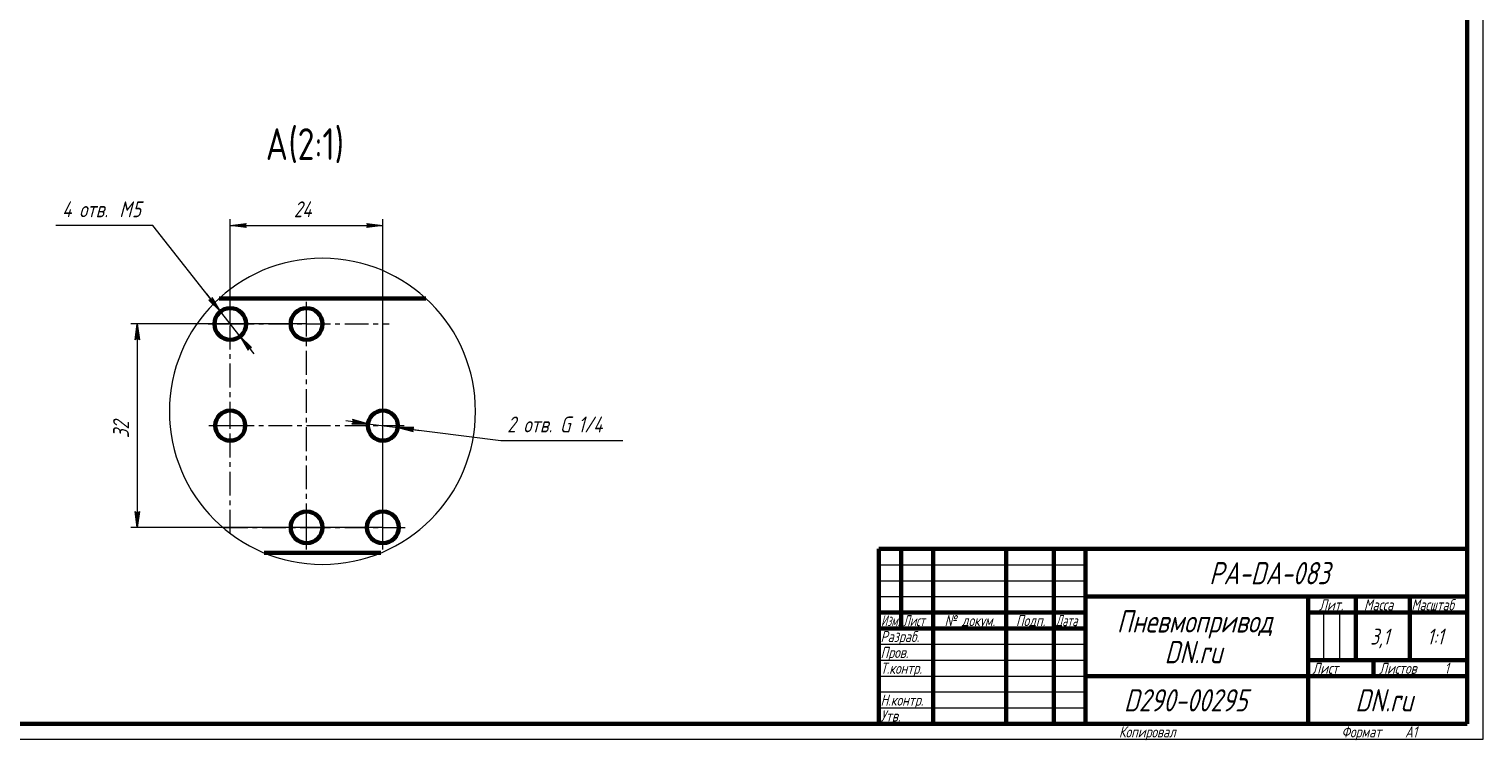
# Model space of a CAD drawing. Header units: millimetres. Extents: x 0 to 841, y 0 to 594.
# Tile 16 of 24: x 384 to 841, y 0 to 224. Entities that reach past the tile are written whole.
import ezdxf

# ---------------------------------------------------------------- set-up
doc = ezdxf.new("R2010")
doc.units = ezdxf.units.MM
for name, pattern in [('K5LT_AXLED', [12, 7.5, -1.5, 1.5, -1.5]), ('K5LT_BASIC', [0]), ('K5LT_THIN', [0]), ('K5LT_THIN_INCLUDED_TO_HATCHING', [0])]:
    doc.linetypes.add(name, pattern=pattern)
doc.layers.add('Системный слой', color=7, linetype='Continuous')
doc.layers.add('Системный слой (1)', color=7, linetype='Continuous', true_color=0x6c6c6c)
doc.styles.add('KDIMTEXTSTYLE', font='txt', dxfattribs={"width": 0.96, "oblique": 15, "height": 5})
doc.styles.add('KTEXTSTYLE', font='txt', dxfattribs={"width": 0.96, "height": 5})
doc.dimstyles.new('KDIMSTYLE (2.00)', dxfattribs={"dimtxt": 5, "dimasz": 1, "dimexe": 2, "dimexo": 0, "dimgap": 1, "dimtad": 1, "dimlfac": 0.5, "dimtxsty": 'KDIMTEXTSTYLE', "dimsah": 1, "dimcen": 0, "dimdle": 1, "dimadec": 0, "dimazin": 0, "dimtfac": 0.667, "dimtmove": 0, "dimatfit": 3, "dimfxl": 1, "dimtvp": 1, "dimtolj": 1, "dimtzin": 0, "dimarcsym": 0})

# ---------------------------------------------------------------- blocks, each defined once
blk = doc.blocks.new('U102')
at = {"layer": 'Системный слой (1)', "color": 7, "linetype": 'K5LT_THIN_INCLUDED_TO_HATCHING', "lineweight": 18}
for start, end in [(0, 180), (180, 0)]:
    blk.add_arc((475.92, 103.28), 48.15, start, end, dxfattribs=at)
blk = doc.blocks.new('T14')
at = {"layer": 'Системный слой (1)', "color": 7, "char_height": 10, "attachment_point": 1, "style": 'KTEXTSTYLE'}
for s, insert in [('\\fArial|b0|c204|p34;\\H5.0;\\W1.000;\\Q15;\\fGOST Type AU|b0|i0|c204|p34;\\Q0;\\W0.960;\\H10.00;{\\c16711680;А}', (458.09, 192.36)), ('\\fArial|b0|c204|p34;\\H5.0;\\W1.000;\\Q15;\\fGOST Type AU|b0|i0|c204|p34;\\Q0;\\W0.960;\\H10.00;{\\c16711680;(2:1)}', (465.23, 192.36))]:
    blk.add_mtext(s, dxfattribs=dict(at, insert=insert))
blk = doc.blocks.new('D19')
at = {"layer": 'Системный слой (1)'}
for points in [[(490.23, 99.38), (485.36, 100.67), (485.77, 99.95), (485.19, 99.36)], [(504.07, 97.62), (504.65, 98.21), (499.6, 98.19), (504.48, 96.9)]]:
    blk.add_hatch(color=7, dxfattribs=at).paths.add_polyline_path(points)
at = {"layer": 'Системный слой (1)', "color": 7, "linetype": 'K5LT_THIN', "lineweight": 18}
for p, q in [((490.23, 99.38), (485.36, 100.67)), ((485.36, 100.67), (485.77, 99.95)), ((490.23, 99.38), (483.29, 100.26)), ((485.77, 99.95), (485.19, 99.36)), ((485.19, 99.36), (490.23, 99.38)), ((490.23, 99.38), (499.6, 98.19)), ((504.65, 98.21), (499.6, 98.19)), ((499.6, 98.19), (504.48, 96.9)), ((499.6, 98.19), (506.55, 97.3)), ((504.07, 97.62), (504.65, 98.21)), ((504.48, 96.9), (504.07, 97.62))]:
    blk.add_line(p, q, dxfattribs=at)
blk.add_wipeout([(534.03, 95.06), (534.03, 102.44), (567.02, 102.44), (567.02, 95.06)]).dxf.layer = 'Системный слой (1)'
for p, q in [((499.6, 98.19), (532.03, 94.06)), ((532.03, 94.06), (570.39, 94.06))]:
    blk.add_line(p, q, dxfattribs=at)
at = {"layer": 'Системный слой (1)', "color": 7, "insert": (534.03, 101.65), "char_height": 5, "attachment_point": 1, "style": 'KTEXTSTYLE'}
blk.add_mtext('\\fArial|b0|c204|p34;\\H5.0;\\W1.000;\\Q15;\\fGOST Type AU|b0|i0|c204|p34;\\Q15;\\W0.960;2 отв. G 1/4', dxfattribs=at)
blk = doc.blocks.new('KDIMARROW_01')
at = {"layer": 'Системный слой'}
blk.add_hatch(color=0, dxfattribs=at).paths.add_polyline_path([(0, 0), (-5, 0.66), (-4.5, 0), (-5, -0.66)])
at = {"layer": 'Системный слой', "color": 0, "linetype": 'K5LT_THIN', "lineweight": 18}
for p, q in [((-4.5, 0), (-5, 0.66)), ((-5, 0.66), (0, 0)), ((0, 0), (-5, -0.66)), ((-5, -0.66), (-4.5, 0))]:
    blk.add_line(p, q, dxfattribs=at)
at = {"layer": 'Системный слой (1)', "color": 0, "linetype": 'K5LT_THIN', "lineweight": 18}
blk.add_line((470.92, 149.78), (468.92, 149.78), dxfattribs=at)
blk = doc.blocks.new('D20')
at = {"layer": 'Системный слой (1)'}
for points in [[(446.92, 161.76), (451.92, 162.42), (451.42, 161.76), (451.92, 161.1)], [(489.92, 161.1), (494.92, 161.76), (489.92, 162.42), (490.42, 161.76)]]:
    blk.add_hatch(color=7, dxfattribs=at).paths.add_polyline_path(points)
at = {"layer": 'Системный слой (1)', "color": 7, "linetype": 'K5LT_THIN', "lineweight": 18}
for p, q in [((446.92, 130.78), (446.92, 163.76)), ((446.92, 161.76), (451.92, 162.42)), ((451.92, 161.1), (446.92, 161.76)), ((451.92, 162.42), (451.42, 161.76)), ((451.42, 161.76), (451.92, 161.1)), ((490.42, 161.76), (489.92, 162.42)), ((489.92, 162.42), (494.92, 161.76)), ((494.92, 161.76), (489.92, 161.1)), ((489.92, 161.1), (490.42, 161.76)), ((494.92, 66.78), (494.92, 163.76))]:
    blk.add_line(p, q, dxfattribs=at)
blk.add_wipeout([(466.9, 162.76), (466.9, 170.14), (474.62, 170.14), (474.62, 162.76)]).dxf.layer = 'Системный слой (1)'
blk.add_line((446.92, 161.76), (494.92, 161.76), dxfattribs=at)
at = {"layer": 'Системный слой (1)', "color": 7, "insert": (466.9, 169.35), "char_height": 5, "attachment_point": 1, "style": 'KTEXTSTYLE'}
blk.add_mtext('\\fArial|b0|c204|p34;\\H5.0;\\W1.000;\\Q15;\\fGOST Type AU|b0|i0|c204|p34;\\Q15;\\W0.960;24', dxfattribs=at)
blk = doc.blocks.new('D21')
at = {"layer": 'Системный слой (1)'}
for points in [[(418.31, 125.78), (417.65, 130.78), (416.99, 125.78), (417.65, 126.28)], [(417.65, 66.78), (418.31, 71.78), (417.65, 71.28), (416.99, 71.78)]]:
    blk.add_hatch(color=7, dxfattribs=at).paths.add_polyline_path(points)
at = {"layer": 'Системный слой (1)', "color": 7, "linetype": 'K5LT_THIN', "lineweight": 18}
for p, q in [((470.92, 130.78), (415.65, 130.78)), ((416.99, 125.78), (417.65, 130.78)), ((417.65, 130.78), (418.31, 125.78)), ((417.65, 126.28), (416.99, 125.78)), ((418.31, 125.78), (417.65, 126.28)), ((417.65, 66.78), (416.99, 71.78)), ((416.99, 71.78), (417.65, 71.28)), ((417.65, 71.28), (418.31, 71.78)), ((418.31, 71.78), (417.65, 66.78)), ((494.92, 66.78), (415.65, 66.78))]:
    blk.add_line(p, q, dxfattribs=at)
blk.add_wipeout([(416.65, 94.83), (409.27, 94.83), (409.27, 102.42), (416.65, 102.42)]).dxf.layer = 'Системный слой (1)'
blk.add_line((417.65, 130.78), (417.65, 66.78), dxfattribs=at)
at = {"layer": 'Системный слой (1)', "color": 7, "insert": (410.06, 94.83), "char_height": 5, "attachment_point": 1, "rotation": 90, "style": 'KTEXTSTYLE'}
blk.add_mtext('\\fArial|b0|c204|p34;\\H5.0;\\W1.000;\\Q15;\\fGOST Type AU|b0|i0|c204|p34;\\Q15;\\W0.960;32', dxfattribs=at)
blk = doc.blocks.new('D22')
at = {"layer": 'Системный слой (1)'}
for points in [[(443.83, 134.72), (441.26, 139.06), (441.05, 138.26), (440.22, 138.24)], [(453.61, 123.33), (450.01, 126.85), (452.58, 122.51), (452.79, 123.31)]]:
    blk.add_hatch(color=7, dxfattribs=at).paths.add_polyline_path(points)
at = {"layer": 'Системный слой (1)', "color": 7, "linetype": 'K5LT_THIN', "lineweight": 18}
for p, q in [((443.83, 134.72), (422.59, 161.76)), ((443.83, 134.72), (439.51, 140.22)), ((441.05, 138.26), (440.22, 138.24)), ((440.22, 138.24), (443.83, 134.72)), ((441.26, 139.06), (441.05, 138.26)), ((443.83, 134.72), (441.26, 139.06)), ((450.01, 126.85), (443.83, 134.72)), ((450.01, 126.85), (452.58, 122.51)), ((453.61, 123.33), (450.01, 126.85)), ((450.01, 126.85), (454.33, 121.35)), ((452.58, 122.51), (452.79, 123.31)), ((452.79, 123.31), (453.61, 123.33))]:
    blk.add_line(p, q, dxfattribs=at)
blk.add_wipeout([(394.03, 162.76), (394.03, 170.14), (419.53, 170.14), (419.53, 162.76)]).dxf.layer = 'Системный слой (1)'
blk.add_line((422.59, 161.76), (392.03, 161.76), dxfattribs=at)
at = {"layer": 'Системный слой (1)', "color": 7, "char_height": 5, "attachment_point": 1, "style": 'KTEXTSTYLE'}
for s, insert in [('\\fArial|b0|c204|p34;\\H5.0;\\W1.000;\\Q15;\\fGOST Type AU|b0|i0|c204|p34;\\Q15;\\W0.960;4 отв. ', (394.03, 169.35)), ('\\fArial|b0|c204|p34;\\H5.0;\\W1.000;\\Q15;\\fGOST Type AU|b0|i0|c204|p34;\\Q15;\\W0.960;M', (412.02, 169.35)), ('\\fArial|b0|c204|p34;\\H5.0;\\W1.000;\\Q15;\\fGOST Type AU|b0|i0|c204|p34;\\Q15;\\W0.960;5', (415.99, 169.35))]:
    blk.add_mtext(s, dxfattribs=dict(at, insert=insert))
blk = doc.blocks.new('U103')
at = {"layer": 'Системный слой (1)', "color": 30, "linetype": 'K5LT_AXLED', "lineweight": 18, "true_color": 0xff8000}
for p, q in [((446.92, 130.78), (446.92, 137.78)), ((470.92, 130.78), (470.92, 137.78)), ((494.92, 98.78), (494.92, 132.78)), ((439.92, 130.78), (446.92, 130.78)), ((446.92, 98.78), (446.92, 130.78)), ((446.92, 130.78), (470.92, 130.78)), ((470.92, 130.78), (496.92, 130.78)), ((470.92, 66.78), (470.92, 130.78)), ((440.19, 98.78), (446.92, 98.78)), ((446.92, 64.78), (446.92, 98.78)), ((446.92, 98.78), (494.92, 98.78)), ((494.92, 98.78), (501.64, 98.78)), ((494.92, 66.78), (494.92, 98.78)), ((444.92, 66.78), (470.92, 66.78)), ((470.92, 59.78), (470.92, 66.78)), ((470.92, 66.78), (494.92, 66.78)), ((494.92, 59.78), (494.92, 66.78)), ((494.92, 66.78), (501.92, 66.78))]:
    blk.add_line(p, q, dxfattribs=at)
blk = doc.blocks.new('U104')
at = {"color": 7, "linetype": 'K5LT_THIN', "lineweight": 18}
for p, q in [((841, 594), (841, 0)), ((651, 55), (716, 55)), ((651, 50), (716, 50)), ((651, 45), (716, 45)), ((790.96, 25), (790.96, 40)), ((795.98, 25), (795.98, 40)), ((651, 30), (716, 30)), ((651, 25), (716, 25)), ((651, 20), (716, 20)), ((651, 15), (716, 15)), ((651, 10), (716, 10)), ((841, 0), (0, 0))]:
    blk.add_line(p, q, dxfattribs=at)
at = {"color": 150, "linetype": 'K5LT_BASIC', "lineweight": 60, "true_color": 0x0080ff}
for p, q in [((836, 589), (836, 5)), ((651, 60), (836, 60)), ((651, 5), (651, 60)), ((658, 35), (658, 60)), ((668, 5), (668, 60)), ((691, 5), (691, 60)), ((706, 5), (706, 60)), ((716, 5), (716, 60)), ((716, 45), (836, 45)), ((786, 5), (786, 45)), ((801, 25), (801, 45)), ((818, 25), (818, 45)), ((651, 40), (716, 40)), ((786, 40), (801, 40)), ((801, 40), (836, 40)), ((651, 35), (716, 35)), ((786, 25), (836, 25)), ((806.57, 20), (806.57, 25)), ((716, 20), (786, 20)), ((786, 20), (836, 20)), ((836, 5), (20, 5))]:
    blk.add_line(p, q, dxfattribs=at)
at = {"color": 7, "attachment_point": 1, "style": 'KTEXTSTYLE'}
for s, insert, char_height in [('\\fArial|b0|c204|p34;\\H5.0;\\W1.000;\\Q15;\\fGOST Type AU|b0|i0|c204|p34;\\Q15;\\W0.960;\\H7.00;PA-DA-083', (754.91, 55.86), 7), ('\\fArial|b0|c204|p34;\\H5.0;\\W1.000;\\Q15;\\fGOST Type AU|b0|i0|c204|p34;\\Q15;\\W0.960;\\H3.50;Лит.', (789.47, 44.18), 3.5), ('\\fArial|b0|c204|p34;\\H5.0;\\W1.000;\\Q15;\\fGOST Type AU|b0|i0|c204|p34;\\Q15;\\W0.960;\\H3.50;Масса', (803.58, 44.18), 3.5), ('\\fArial|b0|c204|p34;\\H5.0;\\W1.000;\\Q15;\\fGOST Type AU|b0|i0|c204|p34;\\Q15;\\W0.926;\\H3.50;Масштаб', (818.52, 44.18), 3.5), ('\\fArial|b0|c204|p34;\\H5.0;\\W1.000;\\Q15;\\fGOST Type AU|b0|i0|c204|p34;\\Q15;\\W0.786;\\H3.50;Изм.', (651.62, 39.18), 3.5), ('\\fArial|b0|c204|p34;\\H5.0;\\W1.000;\\Q15;\\fGOST Type AU|b0|i0|c204|p34;\\Q15;\\W0.800;\\H3.50;Лист', (658.61, 39.18), 3.5), ('\\fArial|b0|c204|p34;\\H5.0;\\W1.000;\\Q15;\\fGOST Type AU|b0|i0|c204|p34;\\Q15;\\W0.960;\\H3.50;№ докум.', (671.63, 39.18), 3.5), ('\\fArial|b0|c204|p34;\\H5.0;\\W1.000;\\Q15;\\fGOST Type AU|b0|i0|c204|p34;\\Q15;\\W0.960;\\H3.50;Подп.', (694.1, 39.18), 3.5), ('\\fArial|b0|c204|p34;\\H5.0;\\W1.000;\\Q15;\\fGOST Type AU|b0|i0|c204|p34;\\Q15;\\W0.800;\\H3.50;Дата', (706.61, 39.18), 3.5), ('\\fArial|b0|c204|p34;\\H5.0;\\W1.000;\\Q15;\\fGOST Type AU|b0|i0|c204|p34;\\Q15;\\W0.960;\\H7.00;Пневмопривод', (725.83, 40.69), 7), ('\\fArial|b0|c204|p34;\\H5.0;\\W1.000;\\Q15;\\fGOST Type AU|b0|i0|c204|p34;\\Q15;\\W0.960;\\H3.50;Разраб.', (651.5, 34.18), 3.5), ('\\fArial|b0|c204|p34;\\H5.0;\\W1.000;\\Q15;\\fGOST Type AU|b0|i0|c204|p34;\\Q15;\\W0.960;3,1', (805.55, 34.9), 5), ('\\fArial|b0|c204|p34;\\H5.0;\\W1.000;\\Q15;\\fGOST Type AU|b0|i0|c204|p34;\\Q15;\\W0.960;{\\c16711680;1:1}', (823.44, 34.9), 5), ('\\fArial|b0|c204|p34;\\H5.0;\\W1.000;\\Q15;\\fGOST Type AU|b0|i0|c204|p34;\\Q15;\\W0.960;\\H3.50;Пров.', (651.5, 29.18), 3.5), ('\\fArial|b0|c204|p34;\\H5.0;\\W1.000;\\Q15;\\fGOST Type AU|b0|i0|c204|p34;\\Q15;\\W0.960;\\H7.00;DN.ru', (740.84, 31.02), 7), ('\\fArial|b0|c204|p34;\\H5.0;\\W1.000;\\Q15;\\fGOST Type AU|b0|i0|c204|p34;\\Q15;\\W0.960;\\H3.50;Т.контр.', (651.5, 24.18), 3.5), ('\\fArial|b0|c204|p34;\\H5.0;\\W1.000;\\Q15;\\fGOST Type AU|b0|i0|c204|p34;\\Q15;\\W0.960;\\H3.50;Лист', (787.32, 24.18), 3.5), ('\\fArial|b0|c204|p34;\\H5.0;\\W1.000;\\Q15;\\fGOST Type AU|b0|i0|c204|p34;\\Q15;\\W0.960;\\H3.50;Листов', (808.36, 24.18), 3.5), ('\\fArial|b0|c204|p34;\\H5.0;\\W1.000;\\Q15;\\fGOST Type AU|b0|i0|c204|p34;\\Q15;\\W0.960;\\H3.50;1', (828.91, 24.18), 3.5), ('\\fArial|b0|c204|p34;\\H5.0;\\W1.000;\\Q15;\\fGOST Type AU|b0|i0|c204|p34;\\Q15;\\W0.960;\\H3.50;Н.контр.', (651.5, 14.18), 3.5), ('\\fArial|b0|c204|p34;\\H5.0;\\W1.000;\\Q15;\\fGOST Type AU|b0|i0|c204|p34;\\Q15;\\W0.960;\\H7.00;D290-00295', (728.06, 15.86), 7), ('\\fArial|b0|c204|p34;\\H5.0;\\W1.000;\\Q15;\\fGOST Type AU|b0|i0|c204|p34;\\Q15;\\W0.960;\\H7.00;DN.ru', (800.84, 15.86), 7), ('\\fArial|b0|c204|p34;\\H5.0;\\W1.000;\\Q15;\\fGOST Type AU|b0|i0|c204|p34;\\Q15;\\W0.960;\\H3.50;Утв.', (651.5, 9.18), 3.5), ('\\fArial|b0|c204|p34;\\H5.0;\\W1.000;\\Q15;\\fGOST Type AU|b0|i0|c204|p34;\\Q15;\\W0.960;\\H3.50;Копировал', (726.5, 4.18), 3.5), ('\\fArial|b0|c204|p34;\\H5.0;\\W1.000;\\Q15;\\fGOST Type AU|b0|i0|c204|p34;\\Q15;\\W0.960;\\H3.50;Формат', (796.5, 4.18), 3.5), ('\\fArial|b0|c204|p34;\\H5.0;\\W1.000;\\Q15;\\fGOST Type AU|b0|i0|c204|p34;\\Q15;\\W0.960;\\H3.50;A1', (816.5, 4.18), 3.5)]:
    blk.add_mtext(s, dxfattribs=dict(at, insert=insert, char_height=char_height))

msp = doc.modelspace()

# ---------------------------------------------------------------- linework, layer by layer
at = {"layer": 'Системный слой (1)', "color": 150, "linetype": 'K5LT_BASIC', "lineweight": 60, "true_color": 0x0080ff}
for p, q in [((508.444, 138.784), (443.393, 138.784)), ((494.301, 58.784), (457.536, 58.784))]:
    msp.add_line(p, q, dxfattribs=at)
for centre, radius in [((446.918, 130.784), 5), ((470.918, 130.784), 5), ((446.918, 98.784), 4.724), ((494.918, 98.784), 4.724), ((470.918, 66.784), 5), ((494.918, 66.784), 5)]:
    msp.add_circle(centre, radius, dxfattribs=at)

# ---------------------------------------------------------------- block references
at = {"layer": 'Системный слой (1)'}
for name in ['T14', 'U102']:
    msp.add_blockref(name, (0, 0), dxfattribs=at)

# ---------------------------------------------------------------- next in the draw order: dimensions: what is measured, and where the dimension line sits
at = {"layer": 'Системный слой (1)', "color": 7}
dim = msp.add_diameter_dim_2p(p1=(492.576, 99.083), p2=(497.261, 98.486), text='\\fGOST Type AU|b0|c204|p34;\\H5.0;\\W0.960;\\Q15;\\fGOST Type AU|b0|i0|c204|p34;\\Q15;2 отв. \\fGOST Type AU|b0|c204|p34;\\H5.0;\\W0.960;\\Q15;\\fGOST Type AU|b0|c204|p34;\\H5.0;\\W0.960;\\Q15;\\fGOST Type AU|b0|i0|c204|p34;\\Q15;G 1/4', dimstyle='KDIMSTYLE (2.00)', override={"dimtih": 1, "dimtoh": 1, "dimblk1": 'KDIMARROW_01', "dimblk2": 'KDIMARROW_01', "dimclrt": 7, "dimtmove": 1, "dimatfit": 2, "dimtolj": 1}, dxfattribs=at)
dim.commit()
dim.dimension.update_dxf_attribs({"geometry": 'D19', "text_midpoint": (534.03, 94.061), "dimtype": 163})

# ---------------------------------------------------------------- next in the draw order: dimensions: what is measured, and where the dimension line sits
dim = msp.add_linear_dim(base=(446.918, 161.761), p1=(494.918, 66.784), p2=(446.918, 130.784), dimstyle='KDIMSTYLE (2.00)', override={"dimexo": 0, "dimpost": '\\fGOST Type AU|b0|c204|p34;\\H5.0;\\W0.960;\\Q15;<>', "dimblk1": 'KDIMARROW_01', "dimblk2": 'KDIMARROW_01', "dimse1": 0, "dimse2": 0, "dimclrt": 7, "dimtol": 1, "dimtp": 0, "dimtm": 0, "dimtdec": 5, "dimtolj": 1}, dxfattribs=at)
dim.commit()
dim.dimension.update_dxf_attribs({"geometry": 'D20', "text_midpoint": (470.918, 161.761), "dimtype": 160})

# ---------------------------------------------------------------- next in the draw order: dimensions: what is measured, and where the dimension line sits
dim = msp.add_linear_dim(base=(417.649, 130.784), p1=(494.918, 66.784), p2=(470.918, 130.784), angle=90, dimstyle='KDIMSTYLE (2.00)', override={"dimexo": 0, "dimpost": '\\fGOST Type AU|b0|c204|p34;\\H5.0;\\W0.960;\\Q15;<>', "dimblk1": 'KDIMARROW_01', "dimblk2": 'KDIMARROW_01', "dimse1": 0, "dimse2": 0, "dimclrt": 7, "dimtol": 1, "dimtp": 0, "dimtm": 0, "dimtdec": 5, "dimtolj": 1}, dxfattribs=at)
dim.commit()
dim.dimension.update_dxf_attribs({"geometry": 'D21', "text_midpoint": (417.649, 98.784), "dimtype": 160})

# ---------------------------------------------------------------- next in the draw order: dimensions: what is measured, and where the dimension line sits
dim = msp.add_diameter_dim_2p(p1=(448.463, 128.818), p2=(445.374, 132.751), dimstyle='KDIMSTYLE (2.00)', override={"dimtih": 1, "dimtoh": 1, "dimpost": '\\fGOST Type AU|b0|c204|p34;\\H5.0;\\W0.960;\\Q15;\\fGOST Type AU|b0|i0|c204|p34;\\Q15;4 отв. \\fGOST Type AU|b0|c204|p34;\\H5.0;\\W0.960;\\Q15;М<>', "dimblk1": 'KDIMARROW_01', "dimblk2": 'KDIMARROW_01', "dimclrt": 7, "dimtol": 1, "dimtp": 0, "dimtm": 0, "dimtdec": 5, "dimtmove": 1, "dimatfit": 2, "dimtolj": 1}, dxfattribs=at)
dim.commit()
dim.dimension.update_dxf_attribs({"geometry": 'D22', "text_midpoint": (420.589, 161.761), "dimtype": 163})

# ---------------------------------------------------------------- next in the draw order: block references
msp.add_blockref('U104', (0, 0))
at = {"layer": 'Системный слой (1)'}
msp.add_blockref('U103', (0, 0), dxfattribs=at)

doc.saveas('drawing.dxf')
